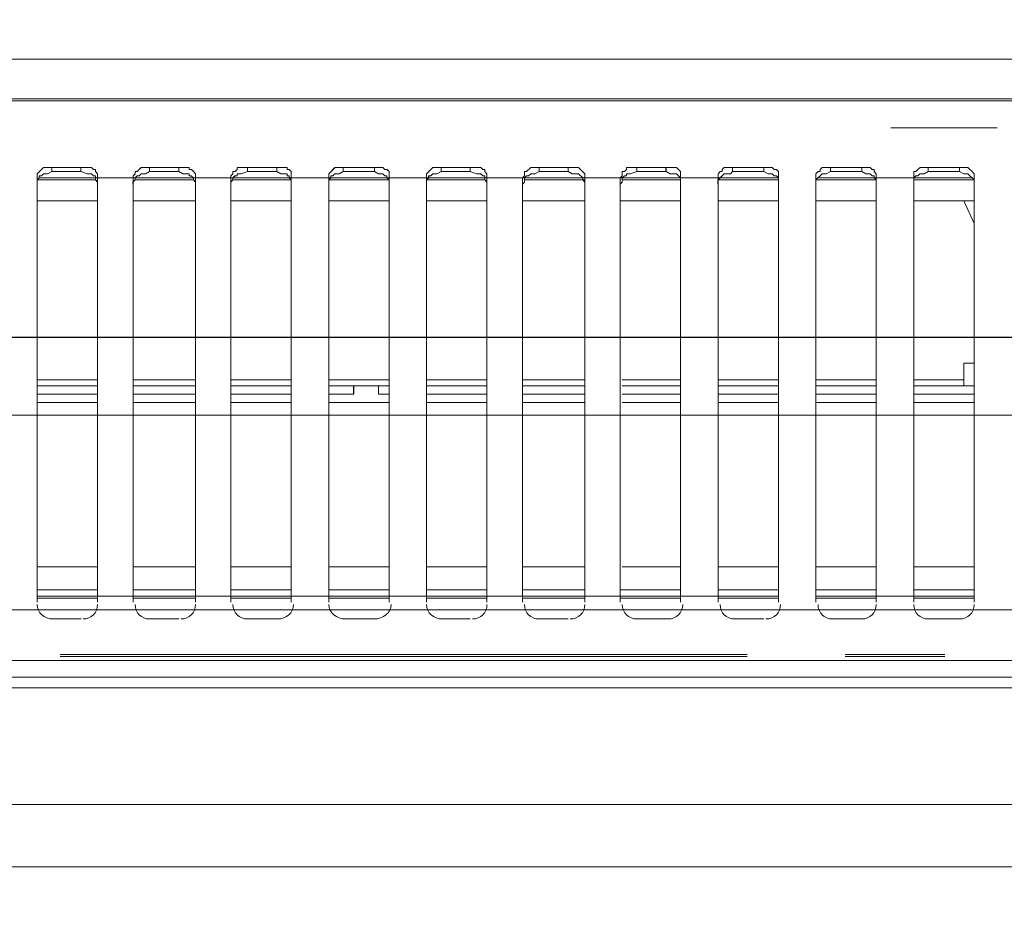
# Model space of a CAD drawing. Header units: millimetres. Extents: x -125266 to 274256, y -711690 to -301689.
# Tile 162 of 256: x -51336 to -51209, y -361895 to -361779. Entities that reach past the tile are written whole.
import ezdxf

# ---------------------------------------------------------------- set-up
doc = ezdxf.new("R2010")
doc.units = ezdxf.units.MM
doc.linetypes.add('CONTINOUS', pattern=[0])
for name, color, linetype, lineweight in [('ARCH', 7, 'Continuous', 0), ('CEILING', 8, 'Continuous', 5), ('Equipment', 8, 'Continuous', 0), ('Finished Line', 7, 'Continuous', 0), ('HOOD', 6, 'Continuous', 0), ('Legend', 5, 'Continuous', 0), ('MEPTEK HVAC-Kitchen Exhaust Air Duct', 30, 'Continuous', 30), ('MEPTEK HVAC-Kitchen Fresh Air Duct', 3, 'Continuous', 30), ('MEPTEK-TEXT1', 7, 'Continuous', 30)]:
    doc.layers.add(name, color=color, linetype=linetype, lineweight=lineweight)
for name, color, linetype in [('Light Equipment', 8, 'Continuous'), ('Model_Top', 7, 'Continuous'), ('RACK', 7, 'Continuous')]:
    doc.layers.add(name, color=color, linetype=linetype)
doc.styles.add('REVAC', font='verdana.ttf', dxfattribs={"height": 50})
doc.styles.get("Standard").update_dxf_attribs({"font": 'ARIALN.TTF'})
doc.styles.add('Times New Roman', font='times.ttf', dxfattribs={"height": 150})
doc.dimstyles.new('ARA-125', dxfattribs={"dimtxt": 200, "dimasz": 75, "dimexe": 0, "dimexo": 75, "dimgap": 7.5, "dimtad": 0, "dimdec": 0, "dimrnd": 5, "dimdsep": 46, "dimtxsty": 'Times New Roman', "dimblk": 'ARCHTICK', "dimcen": 56.25, "dimdle": 56.25, "dimclrd": 256, "dimclre": 256, "dimclrt": 256, "dimazin": 3, "dimtfac": 1, "dimtdec": 0, "dimtix": 1, "dimtmove": 1, "dimatfit": 3, "dimfxl": 0, "dimtolj": 1, "dimlwd": -1, "dimlwe": 0, "dimarcsym": 0})

# ---------------------------------------------------------------- blocks, each defined once
blk = doc.blocks.new('A$Cd18de8f6')
at = {"layer": 'Equipment'}
for points in [[(800, 734), (800, 735.34), (400, 735.34), (0, 735.34), (0, 733.73)], [(800, 659.72), (800, 659.99), (800, 731.86), (800, 734), (400, 734), (400, 731.86), (400, 659.99), (400, 659.72), (400, 659.99), (400, 731.86), (400, 734), (0, 734), (0, 731.86), (0, 659.99), (0, 659.72), (400, 659.72), (800, 659.72), (800, 654.64), (800, 17.64), (800, 5.08)], [(800, 731.86), (400, 731.86), (0, 731.86)], [(581.17, 731.33), (492.99, 731.33)], [(581.17, 731.06), (492.99, 731.06)], [(606.55, 731.33), (593.73, 731.33)], [(593.73, 731.06), (606.55, 731.06)], [(491.93, 726.52), (495.67, 726.52)], [(504.48, 726.52), (508.23, 726.52)], [(517.04, 726.52), (520.78, 726.52)], [(529.33, 726.52), (533.34, 726.52)], [(541.89, 726.52), (545.63, 726.52)], [(554.45, 726.52), (558.19, 726.52)], [(567.01, 726.52), (570.75, 726.52)], [(579.3, 726.52), (583.31, 726.52)], [(591.85, 726.52), (595.86, 726.52)], [(604.41, 726.52), (608.42, 726.52)], [(497.8, 724.38), (497.8, 669.34), (497.54, 669.07), (497.54, 668.8), (497.27, 668.8), (497, 668.54), (490.86, 668.54), (490.06, 669.34), (490.06, 724.38)], [(510.36, 724.38), (510.36, 669.34), (510.1, 669.07), (509.83, 668.8), (509.56, 668.8), (509.56, 668.54), (503.42, 668.54), (503.15, 668.8), (502.88, 669.07), (502.61, 669.07), (502.61, 669.34), (502.35, 669.61), (502.35, 724.38)], [(522.65, 724.38), (522.65, 669.07), (522.39, 668.8), (522.12, 668.8), (522.12, 668.54), (515.71, 668.54), (515.71, 668.8), (515.44, 669.07), (515.17, 669.07), (515.17, 669.34), (514.91, 669.61), (514.91, 724.38)], [(535.21, 724.38), (535.21, 669.07), (534.95, 668.8), (534.68, 668.8), (534.41, 668.54), (528.27, 668.54), (527.46, 669.34), (527.46, 724.38)], [(547.77, 724.38), (547.77, 669.34), (547.5, 669.07), (547.5, 668.8), (547.24, 668.8), (546.97, 668.54), (540.82, 668.54), (540.02, 669.34), (540.02, 724.38)], [(560.33, 724.38), (560.33, 669.34), (559.53, 668.54), (553.38, 668.54), (552.85, 669.07), (552.58, 669.07), (552.58, 669.61), (552.31, 669.87), (552.31, 724.38)], [(572.62, 724.38), (572.62, 669.07), (572.09, 668.54), (565.67, 668.54), (565.67, 668.8), (565.41, 669.07), (565.13, 669.07), (565.13, 669.61), (564.87, 669.87), (564.87, 724.38)], [(585.17, 724.38), (585.17, 669.07), (584.91, 668.8), (584.64, 668.8), (584.37, 668.54), (578.23, 668.54), (577.96, 668.8), (577.96, 669.07), (577.69, 669.07), (577.43, 669.34), (577.43, 724.38)], [(597.73, 724.38), (597.73, 669.34), (597.47, 669.07), (597.47, 668.8), (597.2, 668.8), (596.94, 668.54), (590.79, 668.54), (590.52, 668.8), (590.52, 669.07), (590.26, 669.07), (589.99, 669.34), (589.99, 724.38)], [(610.29, 724.38), (610.29, 669.34), (610.03, 669.07), (609.76, 668.8), (609.49, 668.54), (603.35, 668.54), (603.08, 668.8), (602.81, 669.07), (602.54, 669.07), (602.54, 724.38)], [(497.8, 723.85), (490.05, 723.85)], [(497.8, 723.58), (490.05, 723.58)], [(581.17, 723.57), (492.99, 723.57)], [(510.36, 723.85), (502.34, 723.85)], [(510.36, 723.58), (502.34, 723.58)], [(522.65, 723.85), (514.9, 723.85)], [(522.65, 723.58), (514.9, 723.58)], [(535.21, 723.85), (527.46, 723.85)], [(535.21, 723.58), (527.46, 723.58)], [(547.77, 723.85), (540.02, 723.85)], [(547.77, 723.58), (540.02, 723.58)], [(560.33, 723.85), (552.31, 723.85)], [(560.33, 723.58), (552.31, 723.58)], [(572.62, 723.85), (564.87, 723.85)], [(572.62, 723.58), (564.87, 723.58)], [(585.17, 723.85), (577.43, 723.85)], [(585.17, 723.58), (577.43, 723.58)], [(597.73, 723.85), (589.98, 723.85)], [(597.73, 723.58), (589.98, 723.58)], [(593.73, 723.57), (606.55, 723.57)], [(610.29, 723.85), (602.54, 723.85)], [(610.29, 723.58), (602.54, 723.58)], [(497.8, 722.78), (490.05, 722.78)], [(510.35, 722.78), (502.34, 722.78)], [(522.65, 722.78), (514.9, 722.78)], [(535.2, 722.78), (527.46, 722.78)], [(547.76, 722.78), (540.01, 722.78)], [(560.32, 722.78), (552.3, 722.78)], [(572.61, 722.78), (564.87, 722.78)], [(585.17, 722.78), (577.42, 722.78)], [(597.73, 722.78), (589.98, 722.78)], [(610.29, 722.78), (602.54, 722.78)], [(490.05, 719.84), (497.8, 719.84)], [(502.34, 719.84), (510.36, 719.84)], [(514.9, 719.84), (522.65, 719.84)], [(527.46, 719.84), (535.21, 719.84)], [(540.02, 719.84), (547.77, 719.84)], [(552.31, 719.84), (560.33, 719.84)], [(565.13, 719.84), (572.62, 719.84)], [(577.43, 719.84), (585.17, 719.84)], [(589.98, 719.84), (597.73, 719.84)], [(602.54, 719.84), (610.29, 719.84)], [(490.05, 698.73), (497.8, 698.73)], [(490.05, 697.66), (497.8, 697.66)], [(502.34, 698.73), (510.36, 698.73)], [(502.34, 697.66), (510.36, 697.66)], [(514.9, 698.73), (522.65, 698.73)], [(514.9, 697.66), (522.65, 697.66)], [(527.46, 698.73), (535.21, 698.73)], [(527.46, 697.66), (530.67, 697.66), (530.67, 696.59), (527.46, 696.59)], [(535.21, 696.59), (533.87, 696.59), (533.87, 697.66), (535.21, 697.66)], [(540.02, 698.73), (547.77, 698.73)], [(540.02, 697.66), (547.77, 697.66)], [(552.31, 698.73), (560.33, 698.73)], [(552.31, 697.66), (560.33, 697.66)], [(565.13, 698.73), (572.62, 698.73)], [(565.13, 697.66), (572.62, 697.66)], [(577.43, 698.73), (585.17, 698.73)], [(577.43, 697.66), (585.17, 697.66)], [(589.98, 698.73), (597.73, 698.73)], [(589.98, 697.66), (597.73, 697.66)], [(602.54, 698.73), (610.29, 698.73)], [(602.54, 697.66), (610.29, 697.66)], [(497.8, 696.59), (490.05, 696.59)], [(510.36, 696.59), (502.34, 696.59)], [(522.65, 696.59), (514.9, 696.59)], [(530.67, 696.59), (533.88, 696.59)], [(547.77, 696.59), (540.02, 696.59)], [(560.33, 696.59), (552.31, 696.59)], [(572.62, 696.59), (565.13, 696.59)], [(585.17, 696.59), (577.43, 696.59)], [(597.73, 696.59), (589.98, 696.59)], [(610.29, 696.59), (602.54, 696.59)], [(610.29, 693.65), (608.96, 693.65), (608.96, 695.79), (608.96, 696.59)], [(497.8, 695.79), (490.05, 695.79)], [(510.36, 695.79), (502.34, 695.79)], [(522.65, 695.79), (514.9, 695.79)], [(535.21, 695.79), (527.46, 695.79)], [(547.77, 695.79), (540.02, 695.79)], [(560.33, 695.79), (552.31, 695.79)], [(572.62, 695.79), (565.13, 695.79)], [(585.17, 695.79), (577.43, 695.79)], [(597.73, 695.79), (589.98, 695.79)], [(608.96, 695.79), (602.54, 695.79)], [(610.29, 675.75), (608.96, 672.81), (608.68, 672.81)], [(497.8, 672.81), (490.05, 672.81)], [(510.36, 672.81), (502.34, 672.81)], [(522.65, 672.81), (514.9, 672.81)], [(535.21, 672.81), (527.46, 672.81)], [(547.77, 672.81), (540.02, 672.81)], [(560.33, 672.81), (552.31, 672.81)], [(572.62, 672.81), (564.87, 672.81)], [(585.17, 672.81), (577.43, 672.81)], [(597.73, 672.81), (589.98, 672.81)], [(610.29, 672.81), (602.54, 672.81)], [(497.8, 670.67), (497.8, 670.41), (497.53, 670.14), (497.53, 669.61), (497.27, 669.61), (497, 669.34), (496.46, 669.34), (495.66, 669.07), (491.92, 669.07), (491.39, 669.34), (490.85, 669.34), (490.59, 669.61), (490.32, 669.61), (490.32, 669.87), (490.05, 670.14), (490.05, 670.67)], [(490.05, 670.14), (497.53, 670.14)], [(497.53, 669.87), (490.32, 669.87)], [(581.17, 669.87), (492.99, 669.87)], [(510.36, 670.67), (510.36, 670.41), (510.09, 670.14), (510.09, 669.87), (509.82, 669.61), (509.56, 669.61), (509.56, 669.34), (508.76, 669.34), (508.22, 669.07), (504.48, 669.07), (503.95, 669.34), (503.41, 669.34), (503.14, 669.61), (502.88, 669.61), (502.61, 669.87), (502.61, 670.14), (502.34, 670.41), (502.34, 670.67)], [(502.61, 670.14), (510.09, 670.14)], [(510.09, 669.87), (502.61, 669.87)], [(522.65, 670.67), (522.65, 670.14), (522.38, 669.87), (522.38, 669.61), (522.12, 669.61), (522.12, 669.34), (521.31, 669.34), (520.78, 669.07), (517.04, 669.07), (516.24, 669.34), (515.7, 669.34), (515.7, 669.61), (515.44, 669.61), (515.17, 669.87), (515.17, 670.14), (514.9, 670.41), (514.9, 670.67)], [(515.17, 670.14), (522.65, 670.14)], [(522.38, 669.87), (515.17, 669.87)], [(535.21, 670.67), (535.21, 670.14), (534.94, 669.87), (534.94, 669.61), (534.67, 669.61), (534.41, 669.34), (533.87, 669.34), (533.34, 669.07), (529.33, 669.07), (528.8, 669.34), (528.26, 669.34), (527.99, 669.61), (527.73, 669.61), (527.73, 669.87), (527.46, 670.14), (527.46, 670.67)], [(527.46, 670.14), (535.21, 670.14)], [(534.94, 669.87), (527.73, 669.87)], [(547.77, 670.67), (547.77, 670.41), (547.5, 670.14), (547.5, 669.61), (547.23, 669.61), (546.97, 669.34), (546.43, 669.34), (545.63, 669.07), (541.89, 669.07), (541.35, 669.34), (540.82, 669.34), (540.55, 669.61), (540.29, 669.61), (540.29, 669.87), (540.02, 670.14), (540.02, 670.67)], [(540.02, 670.14), (547.5, 670.14)], [(547.5, 669.87), (540.29, 669.87)], [(560.33, 670.67), (560.33, 670.41), (560.06, 670.14), (560.06, 669.87), (559.52, 669.34), (558.72, 669.34), (558.19, 669.07), (554.45, 669.07), (553.91, 669.34), (553.38, 669.34), (553.11, 669.61), (552.84, 669.61), (552.58, 669.87), (552.58, 670.41), (552.31, 670.67)], [(552.58, 670.14), (560.33, 670.14)], [(560.06, 669.87), (552.58, 669.87)], [(572.62, 670.67), (572.62, 669.87), (572.08, 669.34), (571.28, 669.34), (570.75, 669.07), (567.01, 669.07), (566.2, 669.34), (565.67, 669.34), (565.67, 669.61), (565.4, 669.61), (565.13, 669.87), (565.13, 670.41), (564.87, 670.67)], [(565.13, 670.14), (572.62, 670.14)], [(572.35, 669.87), (565.13, 669.87)], [(585.17, 670.67), (585.17, 669.87), (584.91, 669.61), (584.64, 669.61), (584.37, 669.34), (583.84, 669.34), (583.3, 669.07), (579.3, 669.07), (579.03, 669.34), (578.23, 669.34), (577.43, 670.14), (577.43, 670.67)], [(577.43, 670.14), (585.17, 670.14)], [(585.17, 669.87), (577.69, 669.87)], [(597.73, 670.67), (597.73, 670.14), (597.47, 669.87), (597.47, 669.61), (597.2, 669.61), (596.93, 669.34), (596.4, 669.34), (595.86, 669.07), (591.85, 669.07), (591.32, 669.34), (590.79, 669.34), (589.98, 670.14), (589.98, 670.67)], [(589.98, 670.14), (597.73, 670.14)], [(597.47, 669.87), (590.25, 669.87)], [(593.73, 669.87), (606.55, 669.87)], [(610.29, 670.67), (610.29, 670.14), (610.02, 669.87), (609.76, 669.61), (609.49, 669.34), (608.96, 669.34), (608.42, 669.07), (604.41, 669.07), (603.88, 669.34), (603.34, 669.34), (603.08, 669.61), (602.81, 669.61), (602.54, 669.87), (602.54, 670.67)], [(602.54, 670.14), (610.29, 670.14)], [(610.02, 669.87), (602.54, 669.87)], [(491.92, 668.54), (491.92, 669.07)], [(495.66, 668.54), (495.66, 669.07)], [(504.48, 668.54), (504.48, 669.07)], [(508.22, 668.54), (508.22, 669.07)], [(517.04, 668.54), (517.04, 669.07)], [(520.78, 668.54), (520.78, 669.07)], [(529.33, 668.54), (529.33, 669.07)], [(533.34, 668.54), (533.34, 669.07)], [(541.89, 668.54), (541.89, 669.07)], [(545.63, 668.54), (545.63, 669.07)], [(554.45, 668.54), (554.45, 669.07)], [(558.19, 668.54), (558.19, 669.07)], [(567.01, 668.54), (567.01, 669.07)], [(570.75, 668.54), (570.75, 669.07)], [(579.3, 668.54), (579.3, 669.07)], [(583.3, 668.54), (583.3, 669.07)], [(591.85, 668.54), (591.85, 669.07)], [(595.86, 668.54), (595.86, 669.07)], [(604.41, 668.54), (604.41, 669.07)], [(608.42, 668.54), (608.42, 669.07)], [(613.23, 663.46), (599.6, 663.46)], [(800, 659.99), (400, 659.99), (0, 659.99)], [(0, 654.64), (400, 654.64), (800, 654.64)], [(418.98, 654.64), (507.42, 654.64)], [(519.98, 654.64), (532.54, 654.64)], [(545.09, 654.64), (633.54, 654.64)]]:
    blk.add_lwpolyline(points, dxfattribs=at)
for points in [[(490.06, 724.65), (490.06, 725.72), (490.86, 726.52), (492.19, 726.52)], [(495.93, 726.52), (497, 726.52), (497.8, 725.72), (497.8, 724.65)], [(502.61, 724.65), (502.61, 725.72), (503.42, 726.52), (504.48, 726.52)], [(508.49, 726.52), (509.56, 726.52), (510.36, 725.72), (510.36, 724.65)], [(515.17, 724.65), (515.17, 725.72), (515.97, 726.52), (517.04, 726.52)], [(520.78, 726.52), (522.12, 726.52), (522.92, 725.72), (522.92, 724.65)], [(527.46, 724.65), (527.46, 725.72), (528.53, 726.52), (529.6, 726.52)], [(533.34, 726.52), (534.41, 726.52), (535.48, 725.72), (535.48, 724.65)], [(540.02, 724.65), (540.02, 725.72), (540.82, 726.52), (542.16, 726.52)], [(545.9, 726.52), (546.97, 726.52), (547.77, 725.72), (547.77, 724.65)], [(552.58, 724.65), (552.58, 725.72), (553.38, 726.52), (554.45, 726.52)], [(558.45, 726.52), (559.53, 726.52), (560.33, 725.72), (560.33, 724.65)], [(565.13, 724.65), (565.13, 725.72), (565.94, 726.52), (567.01, 726.52)], [(570.75, 726.52), (570.75, 726.52), (570.75, 726.52), (571.02, 726.52)], [(571.02, 726.52), (572.09, 726.52), (572.89, 725.72), (572.89, 724.65)], [(577.69, 724.65), (577.69, 725.72), (578.49, 726.52), (579.57, 726.52)], [(583.58, 726.52), (584.64, 726.52), (585.45, 725.72), (585.45, 724.65)], [(590.26, 724.65), (590.26, 725.72), (591.05, 726.52), (592.13, 726.52)], [(595.86, 726.52), (596.94, 726.52), (597.73, 725.72), (597.73, 724.65)], [(602.54, 724.65), (602.54, 725.72), (603.35, 726.52), (604.41, 726.52)], [(608.42, 726.52), (609.49, 726.52), (610.29, 725.72), (610.29, 724.65)]]:
    blk.add_open_spline(points, degree=3, dxfattribs=at)
blk = doc.blocks.new('ARCH')
at = {"layer": 'Legend', "ltscale": 15}
h = blk.add_hatch(dxfattribs=at)
h.set_pattern_fill('SACNCR', color=8, scale=25, style=0)
edge = h.paths.add_edge_path()
edge.add_arc((-53445.78, -362114.48), 661.35, 18.05247, 146.34022)
edge.add_line((-53996.25, -361747.92), (-53996.25, -362009.47))
edge.add_line((-53996.25, -362009.47), (-53996.24, -362009.47))
edge.add_line((-53996.24, -362009.47), (-53974.54, -361931.34))
edge.add_line((-53974.54, -361931.34), (-53941.81, -361857.14))
edge.add_line((-53941.81, -361857.14), (-53898.73, -361788.42))
edge.add_line((-53898.73, -361788.42), (-53846.22, -361726.62))
edge.add_line((-53846.22, -361726.62), (-53785.36, -361673.01))
edge.add_line((-53785.36, -361673.01), (-53717.42, -361628.73))
edge.add_line((-53717.42, -361628.73), (-53643.81, -361594.68))
edge.add_line((-53643.81, -361594.68), (-53566.06, -361571.58))
edge.add_line((-53566.06, -361571.58), (-53485.81, -361559.91))
edge.add_line((-53485.81, -361559.91), (-53404.7, -361559.92))
edge.add_line((-53404.7, -361559.92), (-53377.17, -361563.92))
edge.add_arc((-53404.64, -362113.24), 550, 10.8678, 87.1378, ccw=False)
edge.add_line((-52864.5, -362009.54), (-48663.66, -362009.54))
edge.add_line((-48663.66, -362009.54), (-48663.66, -361770.81))
edge.add_line((-48663.66, -361770.81), (-48213.66, -361770.84))
edge.add_line((-48213.66, -361770.84), (-48213.66, -361770.83))
edge.add_line((-48213.66, -361770.83), (-48663.64, -361770.83))
edge.add_line((-48663.64, -361770.83), (-48213.64, -361770.84))
edge.add_line((-48213.64, -361770.84), (-48213.66, -361770.84))
edge.add_line((-48213.66, -361770.84), (-48213.66, -362009.81))
edge.add_line((-48213.66, -362009.81), (-46905.49, -362009.89))
edge.add_line((-46905.49, -362009.89), (-46905.49, -361909.54))
edge.add_line((-46905.49, -361909.54), (-48113.66, -361909.54))
edge.add_line((-48113.66, -361909.54), (-48113.66, -361670.83))
edge.add_line((-48113.66, -361670.83), (-48763.64, -361670.83))
edge.add_line((-48763.64, -361670.83), (-48763.64, -361909.54))
edge.add_line((-48763.64, -361909.54), (-52816.98, -361909.54))
h = blk.add_hatch(dxfattribs=at)
h.set_pattern_fill('SACNCR', color=8, scale=25, style=0)
edge = h.paths.add_edge_path()
edge.add_arc((-53445.78, -362114.48), 661.35, 18.05247, 146.34022)
edge.add_line((-53996.25, -361747.92), (-53996.25, -362009.47))
edge.add_line((-53996.25, -362009.47), (-53996.24, -362009.47))
edge.add_line((-53996.24, -362009.47), (-53974.54, -361931.34))
edge.add_line((-53974.54, -361931.34), (-53941.81, -361857.14))
edge.add_line((-53941.81, -361857.14), (-53898.73, -361788.42))
edge.add_line((-53898.73, -361788.42), (-53846.22, -361726.62))
edge.add_line((-53846.22, -361726.62), (-53785.36, -361673.01))
edge.add_line((-53785.36, -361673.01), (-53717.42, -361628.73))
edge.add_line((-53717.42, -361628.73), (-53643.81, -361594.68))
edge.add_line((-53643.81, -361594.68), (-53566.06, -361571.58))
edge.add_line((-53566.06, -361571.58), (-53485.81, -361559.91))
edge.add_line((-53485.81, -361559.91), (-53404.7, -361559.92))
edge.add_line((-53404.7, -361559.92), (-53377.17, -361563.92))
edge.add_arc((-53404.64, -362113.24), 550, 10.8678, 87.1378, ccw=False)
edge.add_line((-52864.5, -362009.54), (-48663.66, -362009.54))
edge.add_line((-48663.66, -362009.54), (-48663.66, -361770.81))
edge.add_line((-48663.66, -361770.81), (-48213.66, -361770.84))
edge.add_line((-48213.66, -361770.84), (-48213.66, -361770.83))
edge.add_line((-48213.66, -361770.83), (-48663.64, -361770.83))
edge.add_line((-48663.64, -361770.83), (-48663.66, -362021.85))
edge.add_line((-48663.66, -362021.85), (-48478.01, -362021.86))
edge.add_line((-48478.01, -362021.86), (-48478.03, -362220.82))
edge.add_line((-48478.03, -362220.82), (-48213.67, -362220.84))
edge.add_line((-48213.67, -362220.84), (-48213.64, -361770.84))
edge.add_line((-48213.64, -361770.84), (-48213.66, -361770.84))
edge.add_line((-48213.66, -361770.84), (-48213.66, -362009.81))
edge.add_line((-48213.66, -362009.81), (-46905.49, -362009.89))
edge.add_line((-46905.49, -362009.89), (-46905.49, -361909.54))
edge.add_line((-46905.49, -361909.54), (-48113.66, -361909.54))
edge.add_line((-48113.66, -361909.54), (-48113.66, -361670.83))
edge.add_line((-48113.66, -361670.83), (-48763.64, -361670.83))
edge.add_line((-48763.64, -361670.83), (-48763.64, -361909.54))
edge.add_line((-48763.64, -361909.54), (-52816.98, -361909.54))
at = {"layer": 'Finished Line', "color": 8}
for p, q in [((-52795.57, -361879.54), (-48793.66, -361879.54)), ((-52795.57, -361879.54), (-48793.66, -361879.54)), ((-52801.21, -361887.54), (-48785.66, -361887.54)), ((-52801.21, -361887.54), (-48785.66, -361887.54))]:
    blk.add_line(p, q, dxfattribs=at)
at = {"layer": 'HOOD'}
blk.add_lwpolyline([(-52023.66, -361879.54), (-49023.66, -361879.54), (-49023.66, -360879.54), (-52023.66, -360879.54)], close=True, dxfattribs=at)
at = {"layer": 'Light Equipment', "lineweight": 0}
blk.add_lwpolyline([(-52023.66, -361879.54), (-49023.66, -361879.54), (-49023.66, -360879.54), (-52023.66, -360879.54)], close=True, dxfattribs=at)
for points in [[(-51023.66, -361788.92), (-51023.66, -361789.19), (-51023.66, -361861.06), (-51023.66, -361863.2), (-51423.66, -361863.2), (-51423.66, -361861.06), (-51423.66, -361789.19), (-51423.66, -361788.92), (-51423.66, -361789.19), (-51423.66, -361861.06), (-51423.66, -361863.2), (-51823.66, -361863.2), (-51823.66, -361861.06), (-51823.66, -361789.19), (-51823.66, -361788.92), (-51423.66, -361788.92), (-51023.66, -361788.92), (-51023.66, -361783.84), (-51023.66, -361146.84), (-51023.66, -361134.28)], [(-51823.66, -361783.84), (-51423.66, -361783.84), (-51023.66, -361783.84)], [(-51404.69, -361783.84), (-51316.24, -361783.84)], [(-51303.68, -361783.84), (-51291.12, -361783.84)], [(-51278.57, -361783.84), (-51190.12, -361783.84)], [(-51023.66, -361789.19), (-51423.66, -361789.19), (-51823.66, -361789.19)], [(-51210.43, -361792.66), (-51224.06, -361792.66)], [(-51325.86, -361853.58), (-51325.86, -361798.54), (-51326.12, -361798.27), (-51326.12, -361798.01), (-51326.39, -361798.01), (-51326.66, -361797.74), (-51332.8, -361797.74), (-51333.61, -361798.54), (-51333.61, -361853.58)], [(-51325.86, -361799.88), (-51325.86, -361799.61), (-51326.13, -361799.34), (-51326.13, -361798.81), (-51326.4, -361798.81), (-51326.66, -361798.54), (-51327.2, -361798.54), (-51328, -361798.27), (-51331.74, -361798.27), (-51332.27, -361798.54), (-51332.81, -361798.54), (-51333.08, -361798.81), (-51333.34, -361798.81), (-51333.34, -361799.07), (-51333.61, -361799.34), (-51333.61, -361799.88)], [(-51331.74, -361797.74), (-51331.74, -361798.27)], [(-51328, -361797.74), (-51328, -361798.27)], [(-51313.3, -361799.88), (-51313.3, -361799.61), (-51313.57, -361799.34), (-51313.57, -361799.07), (-51313.84, -361798.81), (-51314.1, -361798.81), (-51314.1, -361798.54), (-51314.91, -361798.54), (-51315.44, -361798.27), (-51319.18, -361798.27), (-51319.72, -361798.54), (-51320.25, -361798.54), (-51320.52, -361798.81), (-51320.78, -361798.81), (-51321.05, -361799.07), (-51321.05, -361799.34), (-51321.32, -361799.61), (-51321.32, -361799.88)], [(-51313.3, -361853.58), (-51313.3, -361798.54), (-51313.57, -361798.27), (-51313.83, -361798.01), (-51314.1, -361798.01), (-51314.1, -361797.74), (-51320.25, -361797.74), (-51320.51, -361798.01), (-51320.78, -361798.27), (-51321.05, -361798.27), (-51321.05, -361798.54), (-51321.31, -361798.81), (-51321.31, -361853.58)], [(-51319.18, -361797.74), (-51319.18, -361798.27)], [(-51315.44, -361797.74), (-51315.44, -361798.27)], [(-51301.01, -361853.58), (-51301.01, -361798.27), (-51301.27, -361798.01), (-51301.54, -361798.01), (-51301.54, -361797.74), (-51307.95, -361797.74), (-51307.95, -361798.01), (-51308.22, -361798.27), (-51308.49, -361798.27), (-51308.49, -361798.54), (-51308.76, -361798.81), (-51308.76, -361853.58)], [(-51301.01, -361799.88), (-51301.01, -361799.34), (-51301.28, -361799.07), (-51301.28, -361798.81), (-51301.55, -361798.81), (-51301.55, -361798.54), (-51302.35, -361798.54), (-51302.88, -361798.27), (-51306.62, -361798.27), (-51307.42, -361798.54), (-51307.96, -361798.54), (-51307.96, -361798.81), (-51308.23, -361798.81), (-51308.49, -361799.07), (-51308.49, -361799.34), (-51308.76, -361799.61), (-51308.76, -361799.88)], [(-51306.62, -361797.74), (-51306.62, -361798.27)], [(-51302.88, -361797.74), (-51302.88, -361798.27)], [(-51288.45, -361853.58), (-51288.45, -361798.27), (-51288.72, -361798.01), (-51288.98, -361798.01), (-51289.25, -361797.74), (-51295.4, -361797.74), (-51296.2, -361798.54), (-51296.2, -361853.58)], [(-51288.45, -361799.88), (-51288.45, -361799.34), (-51288.72, -361799.07), (-51288.72, -361798.81), (-51288.99, -361798.81), (-51289.25, -361798.54), (-51289.79, -361798.54), (-51290.32, -361798.27), (-51294.33, -361798.27), (-51294.87, -361798.54), (-51295.4, -361798.54), (-51295.67, -361798.81), (-51295.93, -361798.81), (-51295.93, -361799.07), (-51296.2, -361799.34), (-51296.2, -361799.88)], [(-51294.33, -361797.74), (-51294.33, -361798.27)], [(-51290.32, -361797.74), (-51290.32, -361798.27)], [(-51275.89, -361853.58), (-51275.89, -361798.54), (-51276.16, -361798.27), (-51276.16, -361798.01), (-51276.42, -361798.01), (-51276.69, -361797.74), (-51282.84, -361797.74), (-51283.64, -361798.54), (-51283.64, -361853.58)], [(-51275.89, -361799.88), (-51275.89, -361799.61), (-51276.16, -361799.34), (-51276.16, -361798.81), (-51276.43, -361798.81), (-51276.7, -361798.54), (-51277.23, -361798.54), (-51278.03, -361798.27), (-51281.77, -361798.27), (-51282.31, -361798.54), (-51282.84, -361798.54), (-51283.11, -361798.81), (-51283.38, -361798.81), (-51283.38, -361799.07), (-51283.64, -361799.34), (-51283.64, -361799.88)], [(-51281.77, -361797.74), (-51281.77, -361798.27)], [(-51278.03, -361797.74), (-51278.03, -361798.27)], [(-51263.33, -361853.58), (-51263.33, -361798.54), (-51264.13, -361797.74), (-51270.28, -361797.74), (-51270.81, -361798.27), (-51271.08, -361798.27), (-51271.08, -361798.81), (-51271.35, -361799.07), (-51271.35, -361853.58)], [(-51263.34, -361799.88), (-51263.34, -361799.61), (-51263.6, -361799.34), (-51263.6, -361799.07), (-51264.14, -361798.54), (-51264.94, -361798.54), (-51265.47, -361798.27), (-51269.21, -361798.27), (-51269.75, -361798.54), (-51270.28, -361798.54), (-51270.55, -361798.81), (-51270.82, -361798.81), (-51271.08, -361799.07), (-51271.08, -361799.61), (-51271.35, -361799.88)], [(-51269.21, -361797.74), (-51269.21, -361798.27)], [(-51265.47, -361797.74), (-51265.47, -361798.27)], [(-51251.04, -361853.58), (-51251.04, -361798.27), (-51251.57, -361797.74), (-51257.99, -361797.74), (-51257.99, -361798.01), (-51258.25, -361798.27), (-51258.53, -361798.27), (-51258.53, -361798.81), (-51258.79, -361799.07), (-51258.79, -361853.58)], [(-51251.04, -361799.88), (-51251.04, -361799.07), (-51251.58, -361798.54), (-51252.38, -361798.54), (-51252.92, -361798.27), (-51256.66, -361798.27), (-51257.46, -361798.54), (-51257.99, -361798.54), (-51257.99, -361798.81), (-51258.26, -361798.81), (-51258.53, -361799.07), (-51258.53, -361799.61), (-51258.79, -361799.88)], [(-51256.66, -361797.74), (-51256.66, -361798.27)], [(-51252.92, -361797.74), (-51252.92, -361798.27)], [(-51238.49, -361799.88), (-51238.49, -361799.07), (-51238.75, -361798.81), (-51239.02, -361798.81), (-51239.29, -361798.54), (-51239.82, -361798.54), (-51240.36, -361798.27), (-51244.36, -361798.27), (-51244.63, -361798.54), (-51245.43, -361798.54), (-51246.24, -361799.34), (-51246.24, -361799.88)], [(-51238.49, -361853.58), (-51238.49, -361798.27), (-51238.75, -361798.01), (-51239.02, -361798.01), (-51239.29, -361797.74), (-51245.43, -361797.74), (-51245.7, -361798.01), (-51245.7, -361798.27), (-51245.97, -361798.27), (-51246.23, -361798.54), (-51246.23, -361853.58)], [(-51244.36, -361797.74), (-51244.36, -361798.27)], [(-51240.36, -361797.74), (-51240.36, -361798.27)], [(-51225.93, -361799.88), (-51225.93, -361799.34), (-51226.19, -361799.07), (-51226.19, -361798.81), (-51226.46, -361798.81), (-51226.73, -361798.54), (-51227.26, -361798.54), (-51227.8, -361798.27), (-51231.81, -361798.27), (-51232.34, -361798.54), (-51232.88, -361798.54), (-51233.68, -361799.34), (-51233.68, -361799.88)], [(-51225.93, -361853.58), (-51225.93, -361798.54), (-51226.19, -361798.27), (-51226.19, -361798.01), (-51226.46, -361798.01), (-51226.72, -361797.74), (-51232.87, -361797.74), (-51233.14, -361798.01), (-51233.14, -361798.27), (-51233.4, -361798.27), (-51233.67, -361798.54), (-51233.67, -361853.58)], [(-51231.81, -361797.74), (-51231.81, -361798.27)], [(-51227.8, -361797.74), (-51227.8, -361798.27)], [(-51213.37, -361853.58), (-51213.37, -361798.54), (-51213.63, -361798.27), (-51213.9, -361798.01), (-51214.17, -361797.74), (-51220.31, -361797.74), (-51220.58, -361798.01), (-51220.85, -361798.27), (-51221.12, -361798.27), (-51221.12, -361853.58)], [(-51213.37, -361799.88), (-51213.37, -361799.34), (-51213.64, -361799.07), (-51213.9, -361798.81), (-51214.17, -361798.54), (-51214.71, -361798.54), (-51215.24, -361798.27), (-51219.25, -361798.27), (-51219.78, -361798.54), (-51220.32, -361798.54), (-51220.58, -361798.81), (-51220.85, -361798.81), (-51221.12, -361799.07), (-51221.12, -361799.88)], [(-51219.25, -361797.74), (-51219.25, -361798.27)], [(-51215.24, -361797.74), (-51215.24, -361798.27)], [(-51333.61, -361799.34), (-51326.13, -361799.34)], [(-51326.13, -361799.07), (-51333.34, -361799.07)], [(-51242.49, -361799.07), (-51330.67, -361799.07)], [(-51313.57, -361799.07), (-51321.05, -361799.07)], [(-51321.05, -361799.34), (-51313.57, -361799.34)], [(-51301.28, -361799.07), (-51308.49, -361799.07)], [(-51308.49, -361799.34), (-51301.01, -361799.34)], [(-51296.2, -361799.34), (-51288.45, -361799.34)], [(-51288.72, -361799.07), (-51295.93, -361799.07)], [(-51283.64, -361799.34), (-51276.16, -361799.34)], [(-51276.16, -361799.07), (-51283.38, -361799.07)], [(-51263.6, -361799.07), (-51271.08, -361799.07)], [(-51271.08, -361799.34), (-51263.34, -361799.34)], [(-51251.31, -361799.07), (-51258.53, -361799.07)], [(-51258.53, -361799.34), (-51251.04, -361799.34)], [(-51246.24, -361799.34), (-51238.49, -361799.34)], [(-51238.49, -361799.07), (-51245.97, -361799.07)], [(-51233.68, -361799.34), (-51225.93, -361799.34)], [(-51226.19, -361799.07), (-51233.41, -361799.07)], [(-51229.94, -361799.07), (-51217.11, -361799.07)], [(-51213.64, -361799.07), (-51221.12, -361799.07)], [(-51221.12, -361799.34), (-51213.37, -361799.34)], [(-51325.86, -361802.01), (-51333.61, -361802.01)], [(-51313.3, -361802.01), (-51321.32, -361802.01)], [(-51301.01, -361802.01), (-51308.76, -361802.01)], [(-51288.45, -361802.01), (-51296.2, -361802.01)], [(-51275.89, -361802.01), (-51283.64, -361802.01)], [(-51263.34, -361802.01), (-51271.35, -361802.01)], [(-51251.04, -361802.01), (-51258.79, -361802.01)], [(-51238.49, -361802.01), (-51246.24, -361802.01)], [(-51225.93, -361802.01), (-51233.68, -361802.01)], [(-51213.37, -361802.01), (-51221.12, -361802.01)], [(-51213.37, -361804.95), (-51214.71, -361802.01), (-51214.98, -361802.01)], [(-51213.37, -361822.85), (-51214.71, -361822.85), (-51214.71, -361824.99), (-51214.71, -361825.79)], [(-51325.86, -361824.99), (-51333.61, -361824.99)], [(-51313.3, -361824.99), (-51321.32, -361824.99)], [(-51301.01, -361824.99), (-51308.76, -361824.99)], [(-51288.45, -361824.99), (-51296.2, -361824.99)], [(-51275.89, -361824.99), (-51283.64, -361824.99)], [(-51263.34, -361824.99), (-51271.35, -361824.99)], [(-51251.04, -361824.99), (-51258.53, -361824.99)], [(-51238.49, -361824.99), (-51246.24, -361824.99)], [(-51225.93, -361824.99), (-51233.68, -361824.99)], [(-51214.71, -361824.99), (-51221.12, -361824.99)], [(-51325.86, -361825.79), (-51333.61, -361825.79)], [(-51313.3, -361825.79), (-51321.32, -361825.79)], [(-51301.01, -361825.79), (-51308.76, -361825.79)], [(-51296.2, -361826.86), (-51293, -361826.86), (-51293, -361825.79), (-51296.2, -361825.79)], [(-51292.99, -361825.79), (-51289.78, -361825.79)], [(-51288.45, -361825.79), (-51289.79, -361825.79), (-51289.79, -361826.86), (-51288.45, -361826.86)], [(-51275.89, -361825.79), (-51283.64, -361825.79)], [(-51263.34, -361825.79), (-51271.35, -361825.79)], [(-51251.04, -361825.79), (-51258.53, -361825.79)], [(-51238.49, -361825.79), (-51246.24, -361825.79)], [(-51225.93, -361825.79), (-51233.68, -361825.79)], [(-51213.37, -361825.79), (-51221.12, -361825.79)], [(-51333.61, -361826.86), (-51325.86, -361826.86)], [(-51321.32, -361826.86), (-51313.3, -361826.86)], [(-51308.76, -361826.86), (-51301.01, -361826.86)], [(-51283.64, -361826.86), (-51275.89, -361826.86)], [(-51271.35, -361826.86), (-51263.34, -361826.86)], [(-51258.53, -361826.86), (-51251.04, -361826.86)], [(-51246.24, -361826.86), (-51238.49, -361826.86)], [(-51233.68, -361826.86), (-51225.93, -361826.86)], [(-51221.12, -361826.86), (-51213.37, -361826.86)], [(-51333.61, -361827.93), (-51325.86, -361827.93)], [(-51321.32, -361827.93), (-51313.3, -361827.93)], [(-51308.76, -361827.93), (-51301.01, -361827.93)], [(-51296.2, -361827.93), (-51288.45, -361827.93)], [(-51283.64, -361827.93), (-51275.89, -361827.93)], [(-51271.35, -361827.93), (-51263.34, -361827.93)], [(-51258.53, -361827.93), (-51251.04, -361827.93)], [(-51246.24, -361827.93), (-51238.49, -361827.93)], [(-51233.68, -361827.93), (-51225.93, -361827.93)], [(-51221.12, -361827.93), (-51213.37, -361827.93)], [(-51333.61, -361849.04), (-51325.86, -361849.04)], [(-51321.32, -361849.04), (-51313.3, -361849.04)], [(-51308.76, -361849.04), (-51301.01, -361849.04)], [(-51296.2, -361849.04), (-51288.45, -361849.04)], [(-51283.64, -361849.04), (-51275.89, -361849.04)], [(-51271.35, -361849.04), (-51263.34, -361849.04)], [(-51258.53, -361849.04), (-51251.04, -361849.04)], [(-51246.24, -361849.04), (-51238.49, -361849.04)], [(-51233.68, -361849.04), (-51225.93, -361849.04)], [(-51221.12, -361849.04), (-51213.37, -361849.04)], [(-51325.87, -361851.98), (-51333.61, -361851.98)], [(-51325.86, -361852.78), (-51333.61, -361852.78)], [(-51242.49, -361852.77), (-51330.67, -361852.77)], [(-51313.31, -361851.98), (-51321.32, -361851.98)], [(-51313.3, -361852.78), (-51321.32, -361852.78)], [(-51301.02, -361851.98), (-51308.76, -361851.98)], [(-51301.01, -361852.78), (-51308.76, -361852.78)], [(-51288.46, -361851.98), (-51296.2, -361851.98)], [(-51288.45, -361852.78), (-51296.2, -361852.78)], [(-51275.9, -361851.98), (-51283.65, -361851.98)], [(-51275.89, -361852.78), (-51283.64, -361852.78)], [(-51263.34, -361851.98), (-51271.36, -361851.98)], [(-51263.34, -361852.78), (-51271.35, -361852.78)], [(-51251.05, -361851.98), (-51258.79, -361851.98)], [(-51251.04, -361852.78), (-51258.79, -361852.78)], [(-51238.49, -361851.98), (-51246.24, -361851.98)], [(-51238.49, -361852.78), (-51246.24, -361852.78)], [(-51225.93, -361851.98), (-51233.68, -361851.98)], [(-51225.93, -361852.78), (-51233.68, -361852.78)], [(-51229.94, -361852.77), (-51217.11, -361852.77)], [(-51213.37, -361851.98), (-51221.12, -361851.98)], [(-51213.37, -361852.78), (-51221.12, -361852.78)], [(-51325.86, -361853.05), (-51333.61, -361853.05)], [(-51313.3, -361853.05), (-51321.32, -361853.05)], [(-51301.01, -361853.05), (-51308.76, -361853.05)], [(-51288.45, -361853.05), (-51296.2, -361853.05)], [(-51275.89, -361853.05), (-51283.64, -361853.05)], [(-51263.34, -361853.05), (-51271.35, -361853.05)], [(-51251.04, -361853.05), (-51258.79, -361853.05)], [(-51238.49, -361853.05), (-51246.24, -361853.05)], [(-51225.93, -361853.05), (-51233.68, -361853.05)], [(-51213.37, -361853.05), (-51221.12, -361853.05)], [(-51331.73, -361855.72), (-51327.99, -361855.72)], [(-51319.18, -361855.72), (-51315.44, -361855.72)], [(-51306.62, -361855.72), (-51302.88, -361855.72)], [(-51294.33, -361855.72), (-51290.32, -361855.72)], [(-51281.77, -361855.72), (-51278.03, -361855.72)], [(-51269.21, -361855.72), (-51265.47, -361855.72)], [(-51256.65, -361855.72), (-51252.91, -361855.72)], [(-51244.36, -361855.72), (-51240.35, -361855.72)], [(-51231.81, -361855.72), (-51227.8, -361855.72)], [(-51219.25, -361855.72), (-51215.24, -361855.72)], [(-51242.49, -361860.26), (-51330.67, -361860.26)], [(-51242.49, -361860.53), (-51330.67, -361860.53)], [(-51229.94, -361860.26), (-51217.11, -361860.26)], [(-51217.11, -361860.53), (-51229.94, -361860.53)], [(-51023.66, -361861.06), (-51423.66, -361861.06), (-51823.66, -361861.06)], [(-51023.66, -361863.2), (-51023.66, -361864.54), (-51423.66, -361864.54), (-51823.66, -361864.54), (-51823.66, -361862.94)]]:
    blk.add_lwpolyline(points, dxfattribs=at)
for points in [[(-51333.61, -361853.85), (-51333.61, -361854.92), (-51332.8, -361855.72), (-51331.47, -361855.72)], [(-51327.73, -361855.72), (-51326.66, -361855.72), (-51325.86, -361854.92), (-51325.86, -361853.85)], [(-51321.05, -361853.85), (-51321.05, -361854.92), (-51320.25, -361855.72), (-51319.18, -361855.72)], [(-51315.17, -361855.72), (-51314.1, -361855.72), (-51313.3, -361854.92), (-51313.3, -361853.85)], [(-51308.49, -361853.85), (-51308.49, -361854.92), (-51307.69, -361855.72), (-51306.62, -361855.72)], [(-51302.88, -361855.72), (-51301.54, -361855.72), (-51300.74, -361854.92), (-51300.74, -361853.85)], [(-51296.2, -361853.85), (-51296.2, -361854.92), (-51295.13, -361855.72), (-51294.06, -361855.72)], [(-51290.32, -361855.72), (-51289.25, -361855.72), (-51288.18, -361854.92), (-51288.18, -361853.85)], [(-51283.64, -361853.85), (-51283.64, -361854.92), (-51282.84, -361855.72), (-51281.5, -361855.72)], [(-51277.76, -361855.72), (-51276.69, -361855.72), (-51275.89, -361854.92), (-51275.89, -361853.85)], [(-51271.08, -361853.85), (-51271.08, -361854.92), (-51270.28, -361855.72), (-51269.21, -361855.72)], [(-51265.21, -361855.72), (-51264.13, -361855.72), (-51263.33, -361854.92), (-51263.33, -361853.85)], [(-51258.53, -361853.85), (-51258.53, -361854.92), (-51257.72, -361855.72), (-51256.65, -361855.72)], [(-51252.64, -361855.72), (-51251.57, -361855.72), (-51250.77, -361854.92), (-51250.77, -361853.85)], [(-51245.97, -361853.85), (-51245.97, -361854.92), (-51245.17, -361855.72), (-51244.09, -361855.72)], [(-51240.08, -361855.72), (-51239.02, -361855.72), (-51238.21, -361854.92), (-51238.21, -361853.85)], [(-51233.4, -361853.85), (-51233.4, -361854.92), (-51232.61, -361855.72), (-51231.53, -361855.72)], [(-51227.8, -361855.72), (-51226.72, -361855.72), (-51225.93, -361854.92), (-51225.93, -361853.85)], [(-51221.12, -361853.85), (-51221.12, -361854.92), (-51220.31, -361855.72), (-51219.25, -361855.72)], [(-51215.24, -361855.72), (-51214.17, -361855.72), (-51213.37, -361854.92), (-51213.37, -361853.85)], [(-51252.91, -361855.72), (-51252.91, -361855.72), (-51252.91, -361855.72), (-51252.64, -361855.72)]]:
    blk.add_open_spline(points, degree=3, dxfattribs=at)
at = {"layer": 'Equipment', "lineweight": 30, "xscale": -1, "rotation": 180}
blk.add_blockref('A$Cd18de8f6', (-51823.66, -361129.2), dxfattribs=at)
blk = doc.blocks.new('H-06')
at = {"layer": 'HOOD', "lineweight": 0}
for p, q in [((-82795.9, -344210.22), (-80075.9, -344210.22)), ((-82820.9, -344235.22), (-80050.9, -344235.22)), ((-82885.9, -344260.22), (-79985.9, -344260.22))]:
    blk.add_line(p, q, dxfattribs=at)
at = {"layer": 'Model_Top', "color": 7, "insert": (-82532.1, -343871.14), "char_height": 50, "width": 825.636, "attachment_point": 1, "style": 'REVAC'}
blk.add_mtext('\\pi173.24445;Exhaust collar\\P\\pi242.20013;350 x 300\\P\\pi89.64808;900 CFM @ 190 Pa', dxfattribs=at)
blk = doc.blocks.new('_ArchTick')
at = {"color": 0, "linetype": 'ByBlock', "const_width": 0.15}
blk.add_lwpolyline([(-0.5, -0.5), (0.5, 0.5)], dxfattribs=at)

msp = doc.modelspace()

# ---------------------------------------------------------------- linework, layer by layer
at = {"layer": 'CEILING', "lineweight": 0}
msp.add_lwpolyline([(-53966.25, -358280.6, -0.03944), (-52166.25, -358141.58), (-52166.25, -360079.54), (-47346.3, -360079.54, -0.228214), (-47025.49, -360747.25), (-47025.49, -361879.54), (-48083.66, -361879.54), (-48083.66, -361640.83), (-48793.66, -361640.83), (-48793.66, -361879.54), (-52795.57, -361879.54, 0.569933), (-53966.25, -361659.43), (-53966.25, -358280.6)], format="xyb", dxfattribs=at)
at = {"layer": 'MEPTEK HVAC-Kitchen Exhaust Air Duct'}
msp.add_line((-51485.5, -361819.54, 1.51), (-49351.19, -361819.54, 1.51), dxfattribs=at)

# ---------------------------------------------------------------- block references
at = {"layer": 'ARCH'}
msp.add_blockref('ARCH', (0, 0), dxfattribs=at)
at = {"layer": 'HOOD'}
msp.add_blockref('H-06', (30912.24, -17619.32), dxfattribs=at)

# ---------------------------------------------------------------- texts
at = {"layer": 'MEPTEK-TEXT1', "char_height": 350, "attachment_point": 1}
for s, insert, width in [('{\\fCalibri|b0|i0|c0|p34;\\H1.28571x;\\C1;GENERAL GUIDELINES-HVAC :\\P\\fArial Narrow|b0|i0|c0|p34;\\H0.88889x;\\C256;\\P\\fCalibri|b0|i0|c0|p34;\\C4;DUCTING :\\H0.875x;\\P\\pi-1050,l1050,t1050;\\C256;1.^IDUCTING SHALL BE IN ACCORDANCE WITH IS 655, GALVANIZED IRON SHEET TO BE USED FOR ALL DUCTING WORKS. THERMAL INSULATION ON DUCTS SHALL BE 19 MM THICK. CLOSED CELL CLASS “O” BS 476 PART 6-7 FM APPROVED NITRILE RUBBER ELASTOMERIC INSULATION THERMAL CONDUCTIVITY 0.033 WATTS PER METER-KELVIN (W/(M.K)) AT 0°C FOR AIR CONDITIONING DUCTING. \\P2.^ITHERMAL INSULATION ON KITCHEN EXHAUST DUCTING SHALL BE 80 MM THICK ALUMINUM FOIL FACED RESIN BONDED FIBRE GLASS WOOL OF DENSITY NOT LESS THAN 48 KG/M3.\\P3.^ITHERMAL INSULATION ON FRESH AIR, SUPPLY AIR AND RETURN AIR SHALL BE 19MM THICK CLOSED CELL ANTI-MICROBIAL CLASS “O” BS 476 AND PART 6 & 7 FM APPROVED NITRILE RUBBER ELASTOMERIC INSULATION THERMAL CONDUCTIVITY 0.033 WATTS PER METER-KELVIN (W/ (M\\fArial|b0|i0|c0|p34;.\\fCalibri|b0|i0|c0|p34;K)) AT 0°C.\\P4.^IAPPROPRIATE NUMBER OF TRAP DOORS SHALL BE PROVIDED IN KITCHEN EXHAUST DUCTING FOR OIL/GREASE CLEANING PURPOSE.\\P5.^IDUCTING INSTALLATION WITH RESPECT TO FRESH AIR INTAKE, KITCHEN EXHAUST OUT FROM LOCATION UP TO LOUVERS AT FAÇADE SHALL BE IN THE SCOPE OF CONCESSIONER INCLUDING AIR WASHER, EXHAUST FAN SECTION DRY SCRUBBER ETC.\\P6.^IEACH AND EVERY KITCHEN EXHAUST HOOD SHOULD BE EQUIPPED WITH UL LISTED, WET CHEMICAL BASED, MECHANICALLY OPERATED, AUTOMATIC FIRE SUPPRESSION SYSTEM. SEPARATE DRAWING TO BE SUBMITTED FOR HOOD SUPPRESSION SYSTEM.\\P7.^ISUPPORTING OF DUCTING TO BE DONE WITH USING ANGLE 50X 50 X 5MM AND TIE ROD OF SIZE MINIMUM 10 MM DIA/ AS PER DUCT SIZE.\\P8.^IPOST COMPLETION OF ONSITE WORK, CONCESSIONAIRE HAS TO SHARE TESTING AND COMMISSIONING REPORT WITH DIAL.\\P9.^IINTEGRATION WITH FIRE ALARM SYSTEM, SO THAT AHU GET SWITCHED OFF IN CASE OF ANY FIRE INCIDENT.\\P10.^IFOR EQUIPMENT PLACEMENT STRUCTURAL DETAILS TO BE APPROVED BY STRUCTURAL CONSULTANT AND SAME TO BE SHARE WITH DIAL.\\P11.^ITRAP DOOR WITH PROPER ACCESS TO BE PROVIDED FOR FILTER AND COPPER COIL CLEANING.\\P12.^IKITCHEN VENTILATION SHALL COMPLY TO NFPA 96 GUIDELINE.}', (-102876.11, -301696.9), 28043.4288), ('{\\fCalibri|b0|i0|c0|p34;\\H1.28571x;\\C1;CHILLED WATER PIPING:-\\H0.77778x;\\P\\pi-1050,l1050,t1050;\\C256;1.^ICHILLED WATER PIPING SHALL BE CONFIRMING TO IS:1239 PART I CLASS ‘C’ HEAVY AND FITTING SHALL BE CONFORMING TO ASTM A-105,3000LBS SOCKET WELD END (UP TO 50MM) & 1S:1239 PART-II HEAVY/ASTM A-234 WPB, GR.B BUTT WELD FITTING ( ABOVE 50NB PIPE SIZE)\\P2.^IPIPING CONNECTION SHOULD BE SOCKET WELDED UP TO 50NB SIZE AND SHALL BE BUTT WELD ABOVE 50NB PIPE SIZE. PIPE FLANGES SHOULD BE CONFIRMING TO ASTM A-105 # 150 SORF AND FLANGE DIMENSION SHOULD BE IN ACCORDANCE WITH ASME/ANSI B 16.5 (150 SORF), FITTING TO FITTING WELDING IS NOT ALLOWED. NOZZLE CONNECTIONS/THREDOLETS/WELDOLETS ARE NOT ALLOWED BY PUNCTURING THE PIPE. ONLY EQUAL/UNEQUAL TEE’S SHALL BE USED FOR BRANCH CONNECTION FROM HEADER. SOCKET WELD END TEE SHOULD BE USED FOR BRANCH CONNECTION (UP-TO -50NB PIPE SIZE) W.R.T TO PRESSURE GAUGE/TEMPERATURE GAUGE/AIR VENT/DRAIN POINT ETC.\\P3.^IPOST INSTALLATION CLEARANCE BY DIAL, CHW PIPING SHALL BE TESTED @15KGF/CM2 HYDROSTATICS PRESSURE FOR 24HRS HOLD TIME AND TESTING SHOULD BE WITNESSED TO DIAL TEAM.\\P4.^ITHERMAL INSULATION ON CHW AND CONDENSATE DRAIN PIPING LINE SHALL BE 25MM THICK. CLOSED CELL ANTI-MICROBIAL CLASS “O” BS 476 AND PART 6 & 7 FM APPROVED NITRILE RUBBER ELASTOMERIC INSULATION THERMAL CONDUCTIVITY 0.033 WATTS PER METER-KELVIN (W/ (M\\fArial|b0|i0|c0|p34;⋅\\fCalibri|b0|i0|c0|p34;K)) AT 0°C.\\P5.^ICONDENSATE DRAIN PIPING SHALL BE COMPLYING TO IS 4985 CLASS 3 UPVC PIPE. SOLVENT CEMENT COMPLYING WITH ASTM D2564 SHALL BE USED FOR JOINTS.\\P6.^IFOR CEILING SUSPENDED CHILLED WATER PIPE:  PIPE SHOULD BE HANGED WITH TIE ROD OF SIZE MINIMUM 10 MM DIA.}', (-102709.02, -319968), 24849.3539)]:
    msp.add_mtext(s, dxfattribs=dict(at, insert=insert, width=width))
at = {"layer": 'RACK', "color": 3, "lineweight": 0, "insert": (-55480.95, -361423.27), "char_height": 150, "attachment_point": 1}
msp.add_mtext_dynamic_manual_height_columns('\\pi54.99251;IT \\P\\pi-110.30421;RACK', width=243.2047, gutter_width=1, heights=[0], dxfattribs=at)

# ---------------------------------------------------------------- leaders
at = {"layer": 'MEPTEK HVAC-Kitchen Fresh Air Duct', "linetype": 'CONTINOUS', "lineweight": -2, "ltscale": 25}
msp.add_leader([(-52439.53, -359997.67, -11.79), (-52439.53, -362710.48, -11.79), (-50711.38, -362710.48, -11.79)], dimstyle='ARA-125', override={"dimtxt": 150, "dimasz": 150}, dxfattribs=at)

doc.saveas('drawing.dxf')
